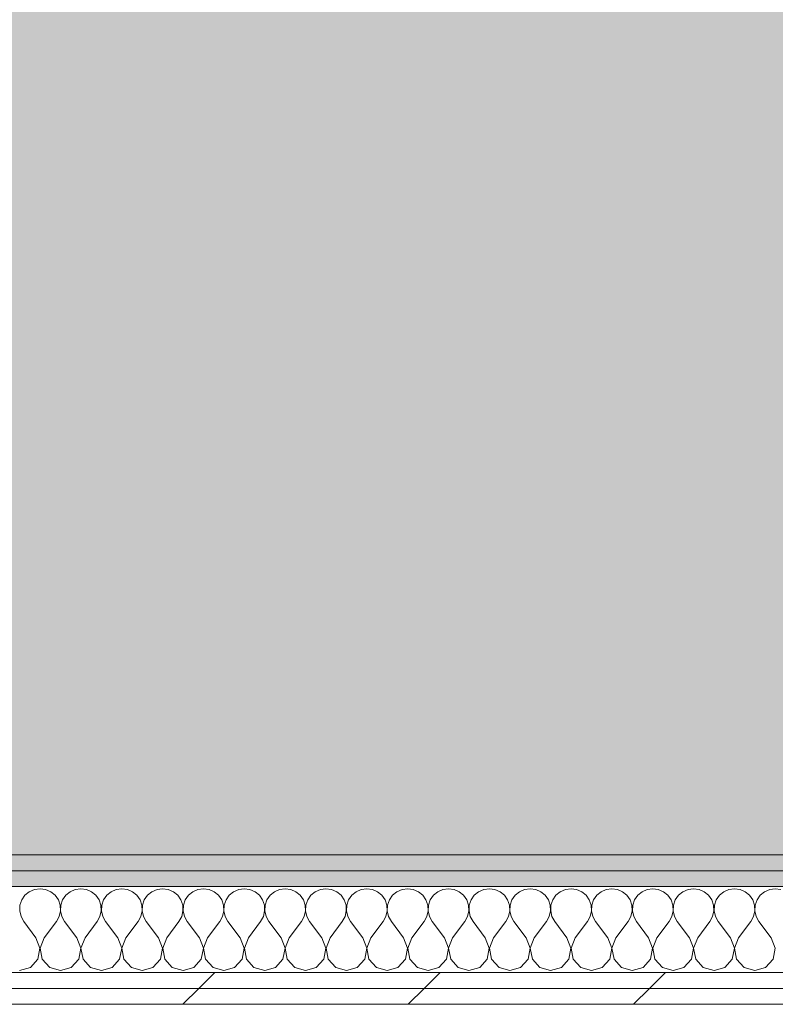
# Model space of a CAD drawing. Header units: millimetres. Extents: x -30280 to 19093, y -19284 to 4746.
# Tile 174 of 256: x -3417 to -2800, y -17072 to -16269. Entities that reach past the tile are written whole.
import ezdxf

# ---------------------------------------------------------------- set-up
doc = ezdxf.new("R2010")
doc.units = ezdxf.units.MM
doc.header["$MEASUREMENT"] = 0
doc.linetypes.add('Wipeout_Contour', pattern=[1000, 0, -1000])
doc.layers.add('Nuevo_07_CR_Cel Ras vinilic', color=7, linetype='Continuous')
doc.layers.add('Nuevo_08_E_Envans secs', color=7, linetype='Continuous')
for name, color, linetype, lineweight, true_color in [('Nuevo_07_CR_Cel Ras vinilic_Pluma_Nº__102', 7, 'Continuous', 5, 0xcccccc), ('Nuevo_07_CR_Cel Ras vinilic_Pluma_Nº__79', 7, 'Continuous', 5, 0xaaffd5), ('Nuevo_08_E_Envans secs_Pluma_Nº__102', 7, 'Continuous', 5, 0xcccccc), ('Nuevo_08_E_Envans secs_Pluma_Nº__177', 7, 'Continuous', 15, 0xf7e046), ('Nuevo_08_E_Envans secs_Pluma_Nº__79', 7, 'Continuous', 5, 0xaaffd5)]:
    doc.layers.add(name, color=color, linetype=linetype, lineweight=lineweight, true_color=true_color)
doc.layers.add('Nuevo_08_E_Envans secs_Pluma_Nº__1', color=7, linetype='Continuous', lineweight=5)
pattern_1 = [(45, (0, 0), (-183.8478, 183.8478), [195, -65]), (45, (7e-14, 183.85), (-183.8478, 183.8478), [195, -65])]

# ---------------------------------------------------------------- blocks, each defined once
blk = doc.blocks.new('*X766')
at = {"layer": 'Nuevo_08_E_Envans secs_Pluma_Nº__102', "color": 254, "linetype": 'Continuous', "lineweight": 5, "true_color": 0xcccccc}
for p, q in [((-3408.76, -16980.13), (-3412.3, -16983.07)), ((-3404.55, -16978.28), (-3408.76, -16980.13)), ((-3400, -16977.64), (-3404.55, -16978.28)), ((-3395.45, -16978.28), (-3400, -16977.64)), ((-3391.24, -16980.13), (-3395.45, -16978.28)), ((-3387.7, -16983.07), (-3391.24, -16980.13)), ((-3375.43, -16980.13), (-3378.97, -16983.07)), ((-3371.22, -16978.28), (-3375.43, -16980.13)), ((-3366.67, -16977.64), (-3371.22, -16978.28)), ((-3362.11, -16978.28), (-3366.67, -16977.64)), ((-3357.9, -16980.13), (-3362.11, -16978.28)), ((-3354.36, -16983.07), (-3357.9, -16980.13)), ((-3342.1, -16980.13), (-3345.64, -16983.07)), ((-3337.89, -16978.28), (-3342.1, -16980.13)), ((-3333.33, -16977.64), (-3337.89, -16978.28)), ((-3328.78, -16978.28), (-3333.33, -16977.64)), ((-3324.57, -16980.13), (-3328.78, -16978.28)), ((-3321.03, -16983.07), (-3324.57, -16980.13)), ((-3308.76, -16980.13), (-3312.3, -16983.07)), ((-3304.55, -16978.28), (-3308.76, -16980.13)), ((-3300, -16977.64), (-3304.55, -16978.28)), ((-3295.45, -16978.28), (-3300, -16977.64)), ((-3291.24, -16980.13), (-3295.45, -16978.28)), ((-3287.7, -16983.07), (-3291.24, -16980.13)), ((-3275.43, -16980.13), (-3278.97, -16983.07)), ((-3271.22, -16978.28), (-3275.43, -16980.13)), ((-3266.67, -16977.64), (-3271.22, -16978.28)), ((-3262.11, -16978.28), (-3266.67, -16977.64)), ((-3257.9, -16980.13), (-3262.11, -16978.28)), ((-3254.36, -16983.07), (-3257.9, -16980.13)), ((-3242.1, -16980.13), (-3245.64, -16983.07)), ((-3237.89, -16978.28), (-3242.1, -16980.13)), ((-3233.33, -16977.64), (-3237.89, -16978.28)), ((-3228.78, -16978.28), (-3233.33, -16977.64)), ((-3224.57, -16980.13), (-3228.78, -16978.28)), ((-3221.03, -16983.07), (-3224.57, -16980.13)), ((-3208.76, -16980.13), (-3212.3, -16983.07)), ((-3204.55, -16978.28), (-3208.76, -16980.13)), ((-3200, -16977.64), (-3204.55, -16978.28)), ((-3195.45, -16978.28), (-3200, -16977.64)), ((-3191.24, -16980.13), (-3195.45, -16978.28)), ((-3187.7, -16983.07), (-3191.24, -16980.13)), ((-3175.43, -16980.13), (-3178.97, -16983.07)), ((-3171.22, -16978.28), (-3175.43, -16980.13)), ((-3166.67, -16977.64), (-3171.22, -16978.28)), ((-3162.11, -16978.28), (-3166.67, -16977.64)), ((-3157.9, -16980.13), (-3162.11, -16978.28)), ((-3154.36, -16983.07), (-3157.9, -16980.13)), ((-3142.1, -16980.13), (-3145.64, -16983.07)), ((-3137.89, -16978.28), (-3142.1, -16980.13)), ((-3133.33, -16977.64), (-3137.89, -16978.28)), ((-3128.78, -16978.28), (-3133.33, -16977.64)), ((-3124.57, -16980.13), (-3128.78, -16978.28)), ((-3121.03, -16983.07), (-3124.57, -16980.13)), ((-3108.76, -16980.13), (-3112.3, -16983.07)), ((-3104.55, -16978.28), (-3108.76, -16980.13)), ((-3100, -16977.64), (-3104.55, -16978.28)), ((-3095.45, -16978.28), (-3100, -16977.64)), ((-3091.24, -16980.13), (-3095.45, -16978.28)), ((-3087.7, -16983.07), (-3091.24, -16980.13)), ((-3075.43, -16980.13), (-3078.97, -16983.07)), ((-3071.22, -16978.28), (-3075.43, -16980.13)), ((-3066.67, -16977.64), (-3071.22, -16978.28)), ((-3062.11, -16978.28), (-3066.67, -16977.64)), ((-3057.9, -16980.13), (-3062.11, -16978.28)), ((-3054.36, -16983.07), (-3057.9, -16980.13)), ((-3042.1, -16980.13), (-3045.64, -16983.07)), ((-3037.89, -16978.28), (-3042.1, -16980.13)), ((-3033.33, -16977.64), (-3037.89, -16978.28)), ((-3028.78, -16978.28), (-3033.33, -16977.64)), ((-3024.57, -16980.13), (-3028.78, -16978.28)), ((-3021.03, -16983.07), (-3024.57, -16980.13)), ((-3008.76, -16980.13), (-3012.3, -16983.07)), ((-3004.55, -16978.28), (-3008.76, -16980.13)), ((-3000, -16977.64), (-3004.55, -16978.28)), ((-2995.45, -16978.28), (-3000, -16977.64)), ((-2991.24, -16980.13), (-2995.45, -16978.28)), ((-2987.7, -16983.07), (-2991.24, -16980.13)), ((-2975.43, -16980.13), (-2978.97, -16983.07)), ((-2971.22, -16978.28), (-2975.43, -16980.13)), ((-2966.67, -16977.64), (-2971.22, -16978.28)), ((-2962.11, -16978.28), (-2966.67, -16977.64)), ((-2957.9, -16980.13), (-2962.11, -16978.28)), ((-2954.36, -16983.07), (-2957.9, -16980.13)), ((-2942.1, -16980.13), (-2945.64, -16983.07)), ((-2937.89, -16978.28), (-2942.1, -16980.13)), ((-2933.33, -16977.64), (-2937.89, -16978.28)), ((-2928.78, -16978.28), (-2933.33, -16977.64)), ((-2924.57, -16980.13), (-2928.78, -16978.28)), ((-2921.03, -16983.07), (-2924.57, -16980.13)), ((-2908.76, -16980.13), (-2912.3, -16983.07)), ((-2904.55, -16978.28), (-2908.76, -16980.13)), ((-2900, -16977.64), (-2904.55, -16978.28)), ((-2895.45, -16978.28), (-2900, -16977.64)), ((-2891.24, -16980.13), (-2895.45, -16978.28)), ((-2887.7, -16983.07), (-2891.24, -16980.13)), ((-2875.43, -16980.13), (-2878.97, -16983.07)), ((-2871.22, -16978.28), (-2875.43, -16980.13)), ((-2866.67, -16977.64), (-2871.22, -16978.28)), ((-2862.11, -16978.28), (-2866.67, -16977.64)), ((-2857.9, -16980.13), (-2862.11, -16978.28)), ((-2854.36, -16983.07), (-2857.9, -16980.13)), ((-2842.1, -16980.13), (-2845.64, -16983.07)), ((-2837.89, -16978.28), (-2842.1, -16980.13)), ((-2833.33, -16977.64), (-2837.89, -16978.28)), ((-2828.78, -16978.28), (-2833.33, -16977.64)), ((-2824.57, -16980.13), (-2828.78, -16978.28)), ((-2821.03, -16983.07), (-2824.57, -16980.13)), ((-2808.76, -16980.13), (-2812.3, -16983.07)), ((-2804.55, -16978.28), (-2808.76, -16980.13)), ((-2800, -16977.64), (-2804.55, -16978.28)), ((-2795.45, -16978.28), (-2800, -16977.64)), ((-3414.91, -16986.86), (-3416.38, -16991.21)), ((-3412.3, -16983.07), (-3414.91, -16986.86)), ((-3385.09, -16986.86), (-3387.7, -16983.07)), ((-3383.62, -16991.21), (-3385.09, -16986.86)), ((-3381.57, -16986.86), (-3383.04, -16991.21)), ((-3378.97, -16983.07), (-3381.57, -16986.86)), ((-3351.76, -16986.86), (-3354.36, -16983.07)), ((-3350.29, -16991.21), (-3351.76, -16986.86)), ((-3348.24, -16986.86), (-3349.71, -16991.21)), ((-3345.64, -16983.07), (-3348.24, -16986.86)), ((-3318.43, -16986.86), (-3321.03, -16983.07)), ((-3316.96, -16991.21), (-3318.43, -16986.86)), ((-3314.91, -16986.86), (-3316.38, -16991.21)), ((-3312.3, -16983.07), (-3314.91, -16986.86)), ((-3285.09, -16986.86), (-3287.7, -16983.07)), ((-3283.62, -16991.21), (-3285.09, -16986.86)), ((-3281.57, -16986.86), (-3283.04, -16991.21)), ((-3278.97, -16983.07), (-3281.57, -16986.86)), ((-3251.76, -16986.86), (-3254.36, -16983.07)), ((-3250.29, -16991.21), (-3251.76, -16986.86)), ((-3248.24, -16986.86), (-3249.71, -16991.21)), ((-3245.64, -16983.07), (-3248.24, -16986.86)), ((-3218.43, -16986.86), (-3221.03, -16983.07)), ((-3216.96, -16991.21), (-3218.43, -16986.86)), ((-3214.91, -16986.86), (-3216.38, -16991.21)), ((-3212.3, -16983.07), (-3214.91, -16986.86)), ((-3185.09, -16986.86), (-3187.7, -16983.07)), ((-3183.62, -16991.21), (-3185.09, -16986.86)), ((-3181.57, -16986.86), (-3183.04, -16991.21)), ((-3178.97, -16983.07), (-3181.57, -16986.86)), ((-3151.76, -16986.86), (-3154.36, -16983.07)), ((-3150.29, -16991.21), (-3151.76, -16986.86)), ((-3148.24, -16986.86), (-3149.71, -16991.21)), ((-3145.64, -16983.07), (-3148.24, -16986.86)), ((-3118.43, -16986.86), (-3121.03, -16983.07)), ((-3116.96, -16991.21), (-3118.43, -16986.86)), ((-3114.91, -16986.86), (-3116.38, -16991.21)), ((-3112.3, -16983.07), (-3114.91, -16986.86)), ((-3085.09, -16986.86), (-3087.7, -16983.07)), ((-3083.62, -16991.21), (-3085.09, -16986.86)), ((-3081.57, -16986.86), (-3083.04, -16991.21)), ((-3078.97, -16983.07), (-3081.57, -16986.86)), ((-3051.76, -16986.86), (-3054.36, -16983.07)), ((-3050.29, -16991.21), (-3051.76, -16986.86)), ((-3048.24, -16986.86), (-3049.71, -16991.21)), ((-3045.64, -16983.07), (-3048.24, -16986.86)), ((-3018.43, -16986.86), (-3021.03, -16983.07)), ((-3016.96, -16991.21), (-3018.43, -16986.86)), ((-3014.91, -16986.86), (-3016.38, -16991.21)), ((-3012.3, -16983.07), (-3014.91, -16986.86)), ((-2985.09, -16986.86), (-2987.7, -16983.07)), ((-2983.62, -16991.21), (-2985.09, -16986.86)), ((-2981.57, -16986.86), (-2983.04, -16991.21)), ((-2978.97, -16983.07), (-2981.57, -16986.86)), ((-2951.76, -16986.86), (-2954.36, -16983.07)), ((-2950.29, -16991.21), (-2951.76, -16986.86)), ((-2948.24, -16986.86), (-2949.71, -16991.21)), ((-2945.64, -16983.07), (-2948.24, -16986.86)), ((-2918.43, -16986.86), (-2921.03, -16983.07)), ((-2916.96, -16991.21), (-2918.43, -16986.86)), ((-2914.91, -16986.86), (-2916.38, -16991.21)), ((-2912.3, -16983.07), (-2914.91, -16986.86)), ((-2885.09, -16986.86), (-2887.7, -16983.07)), ((-2883.62, -16991.21), (-2885.09, -16986.86)), ((-2881.57, -16986.86), (-2883.04, -16991.21)), ((-2878.97, -16983.07), (-2881.57, -16986.86)), ((-2851.76, -16986.86), (-2854.36, -16983.07)), ((-2850.29, -16991.21), (-2851.76, -16986.86)), ((-2848.24, -16986.86), (-2849.71, -16991.21)), ((-2845.64, -16983.07), (-2848.24, -16986.86)), ((-2818.43, -16986.86), (-2821.03, -16983.07)), ((-2816.96, -16991.21), (-2818.43, -16986.86)), ((-2814.91, -16986.86), (-2816.38, -16991.21)), ((-2812.3, -16983.07), (-2814.91, -16986.86)), ((-3416.38, -16991.21), (-3416.6, -16995.81)), ((-3416.6, -16995.81), (-3415.56, -17000.28)), ((-3384.44, -17000.28), (-3383.4, -16995.81)), ((-3383.4, -16995.81), (-3383.62, -16991.21)), ((-3383.04, -16991.21), (-3383.27, -16995.81)), ((-3383.27, -16995.81), (-3382.23, -17000.28)), ((-3351.11, -17000.28), (-3350.07, -16995.81)), ((-3350.07, -16995.81), (-3350.29, -16991.21)), ((-3349.71, -16991.21), (-3349.93, -16995.81)), ((-3349.93, -16995.81), (-3348.89, -17000.28)), ((-3317.77, -17000.28), (-3316.73, -16995.81)), ((-3316.73, -16995.81), (-3316.96, -16991.21)), ((-3316.38, -16991.21), (-3316.6, -16995.81)), ((-3316.6, -16995.81), (-3315.56, -17000.28)), ((-3284.44, -17000.28), (-3283.4, -16995.81)), ((-3283.4, -16995.81), (-3283.62, -16991.21)), ((-3283.04, -16991.21), (-3283.27, -16995.81)), ((-3283.27, -16995.81), (-3282.23, -17000.28)), ((-3251.11, -17000.28), (-3250.07, -16995.81)), ((-3250.07, -16995.81), (-3250.29, -16991.21)), ((-3249.71, -16991.21), (-3249.93, -16995.81)), ((-3249.93, -16995.81), (-3248.89, -17000.28)), ((-3217.77, -17000.28), (-3216.73, -16995.81)), ((-3216.73, -16995.81), (-3216.96, -16991.21)), ((-3216.38, -16991.21), (-3216.6, -16995.81)), ((-3216.6, -16995.81), (-3215.56, -17000.28)), ((-3184.44, -17000.28), (-3183.4, -16995.81)), ((-3183.4, -16995.81), (-3183.62, -16991.21)), ((-3183.04, -16991.21), (-3183.27, -16995.81)), ((-3183.27, -16995.81), (-3182.23, -17000.28)), ((-3151.11, -17000.28), (-3150.07, -16995.81)), ((-3150.07, -16995.81), (-3150.29, -16991.21)), ((-3149.71, -16991.21), (-3149.93, -16995.81)), ((-3149.93, -16995.81), (-3148.89, -17000.28)), ((-3117.77, -17000.28), (-3116.73, -16995.81)), ((-3116.73, -16995.81), (-3116.96, -16991.21)), ((-3116.38, -16991.21), (-3116.6, -16995.81)), ((-3116.6, -16995.81), (-3115.56, -17000.28)), ((-3084.44, -17000.28), (-3083.4, -16995.81)), ((-3083.4, -16995.81), (-3083.62, -16991.21)), ((-3083.04, -16991.21), (-3083.27, -16995.81)), ((-3083.27, -16995.81), (-3082.23, -17000.28)), ((-3051.11, -17000.28), (-3050.07, -16995.81)), ((-3050.07, -16995.81), (-3050.29, -16991.21)), ((-3049.71, -16991.21), (-3049.93, -16995.81)), ((-3049.93, -16995.81), (-3048.89, -17000.28)), ((-3017.77, -17000.28), (-3016.73, -16995.81)), ((-3016.73, -16995.81), (-3016.96, -16991.21)), ((-3016.38, -16991.21), (-3016.6, -16995.81)), ((-3016.6, -16995.81), (-3015.56, -17000.28)), ((-2984.44, -17000.28), (-2983.4, -16995.81)), ((-2983.4, -16995.81), (-2983.62, -16991.21)), ((-2983.04, -16991.21), (-2983.27, -16995.81)), ((-2983.27, -16995.81), (-2982.23, -17000.28)), ((-2951.11, -17000.28), (-2950.07, -16995.81)), ((-2950.07, -16995.81), (-2950.29, -16991.21)), ((-2949.71, -16991.21), (-2949.93, -16995.81)), ((-2949.93, -16995.81), (-2948.89, -17000.28)), ((-2917.77, -17000.28), (-2916.73, -16995.81)), ((-2916.73, -16995.81), (-2916.96, -16991.21)), ((-2916.38, -16991.21), (-2916.6, -16995.81)), ((-2916.6, -16995.81), (-2915.56, -17000.28)), ((-2884.44, -17000.28), (-2883.4, -16995.81)), ((-2883.4, -16995.81), (-2883.62, -16991.21)), ((-2883.04, -16991.21), (-2883.27, -16995.81)), ((-2883.27, -16995.81), (-2882.23, -17000.28)), ((-2851.11, -17000.28), (-2850.07, -16995.81)), ((-2850.07, -16995.81), (-2850.29, -16991.21)), ((-2849.71, -16991.21), (-2849.93, -16995.81)), ((-2849.93, -16995.81), (-2848.89, -17000.28)), ((-2817.77, -17000.28), (-2816.73, -16995.81)), ((-2816.73, -16995.81), (-2816.96, -16991.21)), ((-2816.38, -16991.21), (-2816.6, -16995.81)), ((-2816.6, -16995.81), (-2815.56, -17000.28)), ((-3415.56, -17000.28), (-3413.33, -17004.31)), ((-3403.33, -17017.64), (-3413.33, -17004.31)), ((-3396.67, -17017.64), (-3386.67, -17004.31)), ((-3386.67, -17004.31), (-3384.44, -17000.28)), ((-3382.23, -17000.28), (-3380, -17004.31)), ((-3370, -17017.64), (-3380, -17004.31)), ((-3363.33, -17017.64), (-3353.33, -17004.31)), ((-3353.33, -17004.31), (-3351.11, -17000.28)), ((-3348.89, -17000.28), (-3346.67, -17004.31)), ((-3336.67, -17017.64), (-3346.67, -17004.31)), ((-3330, -17017.64), (-3320, -17004.31)), ((-3320, -17004.31), (-3317.77, -17000.28)), ((-3315.56, -17000.28), (-3313.33, -17004.31)), ((-3303.33, -17017.64), (-3313.33, -17004.31)), ((-3296.67, -17017.64), (-3286.67, -17004.31)), ((-3286.67, -17004.31), (-3284.44, -17000.28)), ((-3282.23, -17000.28), (-3280, -17004.31)), ((-3270, -17017.64), (-3280, -17004.31)), ((-3263.33, -17017.64), (-3253.33, -17004.31)), ((-3253.33, -17004.31), (-3251.11, -17000.28)), ((-3248.89, -17000.28), (-3246.67, -17004.31)), ((-3236.67, -17017.64), (-3246.67, -17004.31)), ((-3230, -17017.64), (-3220, -17004.31)), ((-3220, -17004.31), (-3217.77, -17000.28)), ((-3215.56, -17000.28), (-3213.33, -17004.31)), ((-3203.33, -17017.64), (-3213.33, -17004.31)), ((-3196.67, -17017.64), (-3186.67, -17004.31)), ((-3186.67, -17004.31), (-3184.44, -17000.28)), ((-3182.23, -17000.28), (-3180, -17004.31)), ((-3170, -17017.64), (-3180, -17004.31)), ((-3163.33, -17017.64), (-3153.33, -17004.31)), ((-3153.33, -17004.31), (-3151.11, -17000.28)), ((-3148.89, -17000.28), (-3146.67, -17004.31)), ((-3136.67, -17017.64), (-3146.67, -17004.31)), ((-3130, -17017.64), (-3120, -17004.31)), ((-3120, -17004.31), (-3117.77, -17000.28)), ((-3115.56, -17000.28), (-3113.33, -17004.31)), ((-3103.33, -17017.64), (-3113.33, -17004.31)), ((-3096.67, -17017.64), (-3086.67, -17004.31)), ((-3086.67, -17004.31), (-3084.44, -17000.28)), ((-3082.23, -17000.28), (-3080, -17004.31)), ((-3070, -17017.64), (-3080, -17004.31)), ((-3063.33, -17017.64), (-3053.33, -17004.31)), ((-3053.33, -17004.31), (-3051.11, -17000.28)), ((-3048.89, -17000.28), (-3046.67, -17004.31)), ((-3036.67, -17017.64), (-3046.67, -17004.31)), ((-3030, -17017.64), (-3020, -17004.31)), ((-3020, -17004.31), (-3017.77, -17000.28)), ((-3015.56, -17000.28), (-3013.33, -17004.31)), ((-3003.33, -17017.64), (-3013.33, -17004.31)), ((-2996.67, -17017.64), (-2986.67, -17004.31)), ((-2986.67, -17004.31), (-2984.44, -17000.28)), ((-2982.23, -17000.28), (-2980, -17004.31)), ((-2970, -17017.64), (-2980, -17004.31)), ((-2963.33, -17017.64), (-2953.33, -17004.31)), ((-2953.33, -17004.31), (-2951.11, -17000.28)), ((-2948.89, -17000.28), (-2946.67, -17004.31)), ((-2936.67, -17017.64), (-2946.67, -17004.31)), ((-2930, -17017.64), (-2920, -17004.31)), ((-2920, -17004.31), (-2917.77, -17000.28)), ((-2915.56, -17000.28), (-2913.33, -17004.31)), ((-2903.33, -17017.64), (-2913.33, -17004.31)), ((-2896.67, -17017.64), (-2886.67, -17004.31)), ((-2886.67, -17004.31), (-2884.44, -17000.28)), ((-2882.23, -17000.28), (-2880, -17004.31)), ((-2870, -17017.64), (-2880, -17004.31)), ((-2863.33, -17017.64), (-2853.33, -17004.31)), ((-2853.33, -17004.31), (-2851.11, -17000.28)), ((-2848.89, -17000.28), (-2846.67, -17004.31)), ((-2836.67, -17017.64), (-2846.67, -17004.31)), ((-2830, -17017.64), (-2820, -17004.31)), ((-2820, -17004.31), (-2817.77, -17000.28)), ((-2815.56, -17000.28), (-2813.33, -17004.31)), ((-2803.33, -17017.64), (-2813.33, -17004.31)), ((-3400.07, -17026.15), (-3403.33, -17017.64)), ((-3396.67, -17017.64), (-3399.93, -17026.15)), ((-3366.73, -17026.15), (-3370, -17017.64)), ((-3363.33, -17017.64), (-3366.6, -17026.15)), ((-3333.4, -17026.15), (-3336.67, -17017.64)), ((-3330, -17017.64), (-3333.27, -17026.15)), ((-3300.07, -17026.15), (-3303.33, -17017.64)), ((-3296.67, -17017.64), (-3299.93, -17026.15)), ((-3266.73, -17026.15), (-3270, -17017.64)), ((-3263.33, -17017.64), (-3266.6, -17026.15)), ((-3233.4, -17026.15), (-3236.67, -17017.64)), ((-3230, -17017.64), (-3233.27, -17026.15)), ((-3200.07, -17026.15), (-3203.33, -17017.64)), ((-3196.67, -17017.64), (-3199.93, -17026.15)), ((-3166.73, -17026.15), (-3170, -17017.64)), ((-3163.33, -17017.64), (-3166.6, -17026.15)), ((-3133.4, -17026.15), (-3136.67, -17017.64)), ((-3130, -17017.64), (-3133.27, -17026.15)), ((-3100.07, -17026.15), (-3103.33, -17017.64)), ((-3096.67, -17017.64), (-3099.93, -17026.15)), ((-3066.73, -17026.15), (-3070, -17017.64)), ((-3063.33, -17017.64), (-3066.6, -17026.15)), ((-3033.4, -17026.15), (-3036.67, -17017.64)), ((-3030, -17017.64), (-3033.27, -17026.15)), ((-3000.07, -17026.15), (-3003.33, -17017.64)), ((-2996.67, -17017.64), (-2999.93, -17026.15)), ((-2966.73, -17026.15), (-2970, -17017.64)), ((-2963.33, -17017.64), (-2966.6, -17026.15)), ((-2933.4, -17026.15), (-2936.67, -17017.64)), ((-2930, -17017.64), (-2933.27, -17026.15)), ((-2900.07, -17026.15), (-2903.33, -17017.64)), ((-2896.67, -17017.64), (-2899.93, -17026.15)), ((-2866.73, -17026.15), (-2870, -17017.64)), ((-2863.33, -17017.64), (-2866.6, -17026.15)), ((-2833.4, -17026.15), (-2836.67, -17017.64)), ((-2830, -17017.64), (-2833.27, -17026.15)), ((-2800.07, -17026.15), (-2803.33, -17017.64)), ((-3401.76, -17035.1), (-3400.07, -17026.15)), ((-3399.93, -17026.15), (-3398.24, -17035.1)), ((-3368.43, -17035.1), (-3366.73, -17026.15)), ((-3366.6, -17026.15), (-3364.91, -17035.1)), ((-3335.09, -17035.1), (-3333.4, -17026.15)), ((-3333.27, -17026.15), (-3331.57, -17035.1)), ((-3301.76, -17035.1), (-3300.07, -17026.15)), ((-3299.93, -17026.15), (-3298.24, -17035.1)), ((-3268.43, -17035.1), (-3266.73, -17026.15)), ((-3266.6, -17026.15), (-3264.91, -17035.1)), ((-3235.09, -17035.1), (-3233.4, -17026.15)), ((-3233.27, -17026.15), (-3231.57, -17035.1)), ((-3201.76, -17035.1), (-3200.07, -17026.15)), ((-3199.93, -17026.15), (-3198.24, -17035.1)), ((-3168.43, -17035.1), (-3166.73, -17026.15)), ((-3166.6, -17026.15), (-3164.91, -17035.1)), ((-3135.09, -17035.1), (-3133.4, -17026.15)), ((-3133.27, -17026.15), (-3131.57, -17035.1)), ((-3101.76, -17035.1), (-3100.07, -17026.15)), ((-3099.93, -17026.15), (-3098.24, -17035.1)), ((-3068.43, -17035.1), (-3066.73, -17026.15)), ((-3066.6, -17026.15), (-3064.91, -17035.1)), ((-3035.09, -17035.1), (-3033.4, -17026.15)), ((-3033.27, -17026.15), (-3031.57, -17035.1)), ((-3001.76, -17035.1), (-3000.07, -17026.15)), ((-2999.93, -17026.15), (-2998.24, -17035.1)), ((-2968.43, -17035.1), (-2966.73, -17026.15)), ((-2966.6, -17026.15), (-2964.91, -17035.1)), ((-2935.09, -17035.1), (-2933.4, -17026.15)), ((-2933.27, -17026.15), (-2931.57, -17035.1)), ((-2901.76, -17035.1), (-2900.07, -17026.15)), ((-2899.93, -17026.15), (-2898.24, -17035.1)), ((-2868.43, -17035.1), (-2866.73, -17026.15)), ((-2866.6, -17026.15), (-2864.91, -17035.1)), ((-2835.09, -17035.1), (-2833.4, -17026.15)), ((-2833.27, -17026.15), (-2831.57, -17035.1)), ((-2801.76, -17035.1), (-2800.07, -17026.15)), ((-3407.9, -17041.82), (-3401.76, -17035.1)), ((-3398.24, -17035.1), (-3392.1, -17041.82)), ((-3374.57, -17041.82), (-3368.43, -17035.1)), ((-3364.91, -17035.1), (-3358.76, -17041.82)), ((-3341.24, -17041.82), (-3335.09, -17035.1)), ((-3331.57, -17035.1), (-3325.43, -17041.82)), ((-3307.9, -17041.82), (-3301.76, -17035.1)), ((-3298.24, -17035.1), (-3292.1, -17041.82)), ((-3274.57, -17041.82), (-3268.43, -17035.1)), ((-3264.91, -17035.1), (-3258.76, -17041.82)), ((-3241.24, -17041.82), (-3235.09, -17035.1)), ((-3231.57, -17035.1), (-3225.43, -17041.82)), ((-3207.9, -17041.82), (-3201.76, -17035.1)), ((-3198.24, -17035.1), (-3192.1, -17041.82)), ((-3174.57, -17041.82), (-3168.43, -17035.1)), ((-3164.91, -17035.1), (-3158.76, -17041.82)), ((-3141.24, -17041.82), (-3135.09, -17035.1)), ((-3131.57, -17035.1), (-3125.43, -17041.82)), ((-3107.9, -17041.82), (-3101.76, -17035.1)), ((-3098.24, -17035.1), (-3092.1, -17041.82)), ((-3074.57, -17041.82), (-3068.43, -17035.1)), ((-3064.91, -17035.1), (-3058.76, -17041.82)), ((-3041.24, -17041.82), (-3035.09, -17035.1)), ((-3031.57, -17035.1), (-3025.43, -17041.82)), ((-3007.9, -17041.82), (-3001.76, -17035.1)), ((-2998.24, -17035.1), (-2992.1, -17041.82)), ((-2974.57, -17041.82), (-2968.43, -17035.1)), ((-2964.91, -17035.1), (-2958.76, -17041.82)), ((-2941.24, -17041.82), (-2935.09, -17035.1)), ((-2931.57, -17035.1), (-2925.43, -17041.82)), ((-2907.9, -17041.82), (-2901.76, -17035.1)), ((-2898.24, -17035.1), (-2892.1, -17041.82)), ((-2874.57, -17041.82), (-2868.43, -17035.1)), ((-2864.91, -17035.1), (-2858.76, -17041.82)), ((-2841.24, -17041.82), (-2835.09, -17035.1)), ((-2831.57, -17035.1), (-2825.43, -17041.82)), ((-2807.9, -17041.82), (-2801.76, -17035.1)), ((-3416.67, -17044.31), (-3407.9, -17041.82)), ((-3392.1, -17041.82), (-3383.33, -17044.31)), ((-3383.33, -17044.31), (-3374.57, -17041.82)), ((-3358.76, -17041.82), (-3350, -17044.31)), ((-3350, -17044.31), (-3341.24, -17041.82)), ((-3325.43, -17041.82), (-3316.67, -17044.31)), ((-3316.67, -17044.31), (-3307.9, -17041.82)), ((-3292.1, -17041.82), (-3283.33, -17044.31)), ((-3283.33, -17044.31), (-3274.57, -17041.82)), ((-3258.76, -17041.82), (-3250, -17044.31)), ((-3250, -17044.31), (-3241.24, -17041.82)), ((-3225.43, -17041.82), (-3216.67, -17044.31)), ((-3216.67, -17044.31), (-3207.9, -17041.82)), ((-3192.1, -17041.82), (-3183.33, -17044.31)), ((-3183.33, -17044.31), (-3174.57, -17041.82)), ((-3158.76, -17041.82), (-3150, -17044.31)), ((-3150, -17044.31), (-3141.24, -17041.82)), ((-3125.43, -17041.82), (-3116.67, -17044.31)), ((-3116.67, -17044.31), (-3107.9, -17041.82)), ((-3092.1, -17041.82), (-3083.33, -17044.31)), ((-3083.33, -17044.31), (-3074.57, -17041.82)), ((-3058.76, -17041.82), (-3050, -17044.31)), ((-3050, -17044.31), (-3041.24, -17041.82)), ((-3025.43, -17041.82), (-3016.67, -17044.31)), ((-3016.67, -17044.31), (-3007.9, -17041.82)), ((-2992.1, -17041.82), (-2983.33, -17044.31)), ((-2983.33, -17044.31), (-2974.57, -17041.82)), ((-2958.76, -17041.82), (-2950, -17044.31)), ((-2950, -17044.31), (-2941.24, -17041.82)), ((-2925.43, -17041.82), (-2916.67, -17044.31)), ((-2916.67, -17044.31), (-2907.9, -17041.82)), ((-2892.1, -17041.82), (-2883.33, -17044.31)), ((-2883.33, -17044.31), (-2874.57, -17041.82)), ((-2858.76, -17041.82), (-2850, -17044.31)), ((-2850, -17044.31), (-2841.24, -17041.82)), ((-2825.43, -17041.82), (-2816.67, -17044.31)), ((-2816.67, -17044.31), (-2807.9, -17041.82))]:
    blk.add_line(p, q, dxfattribs=at)
blk = doc.blocks.new('Muro_123_1', base_point=(-3842.41, -17083.98))
at = {"layer": 'Nuevo_08_E_Envans secs_Pluma_Nº__79', "linetype": 'Continuous', "lineweight": 5, "true_color": 0xaaffd5}
for points in [[(-3816.42, -16962.98), (-1743.22, -16962.98), (-1743.22, -16949.98), (-3816.41, -16949.98)], [(-3829.43, -16975.98), (-1743.22, -16975.98), (-1743.22, -16962.98), (-3829.42, -16962.98)]]:
    blk.add_hatch(color=121, dxfattribs=at).paths.add_polyline_path(points)
at = {"layer": 'Nuevo_08_E_Envans secs_Pluma_Nº__1', "color": 7, "linetype": 'Continuous', "lineweight": 5}
for p, q in [((-3816.42, -16962.98), (-1743.22, -16962.98)), ((-3829.43, -16975.98), (-1743.22, -16975.98))]:
    blk.add_line(p, q, dxfattribs=at)
at = {"layer": 'Nuevo_08_E_Envans secs_Pluma_Nº__1', "color": 7, "linetype": 'Continuous', "lineweight": 5, "flags": 128}
blk.add_lwpolyline([(-1743.22, -16949.98), (-3816.41, -16949.98)], dxfattribs=at)
at = {"color": 254, "linetype": 'Wipeout_Contour', "lineweight": 0, "ltscale": 69293.939169}
blk.add_wipeout([(-3842.41, -17071.98), (-1743.22, -17071.98), (-1743.22, -17058.98), (-3842.41, -17058.98)], dxfattribs=at).dxf.layer = 'Nuevo_08_E_Envans secs'
at = {"layer": 'Nuevo_08_E_Envans secs_Pluma_Nº__177', "linetype": 'Continuous', "lineweight": 15, "true_color": 0xf7e046}
h = blk.add_hatch(dxfattribs=at)
h.set_pattern_fill('Panellat_HPL_0001', color=53, style=0, pattern_type=2)
h.set_pattern_definition(pattern_1)
h.paths.add_polyline_path([(-3842.41, -17071.98), (-1743.22, -17071.98), (-1743.22, -17058.98), (-3842.41, -17058.98)])
at = {"layer": 'Nuevo_08_E_Envans secs_Pluma_Nº__1', "color": 7, "linetype": 'Continuous', "lineweight": 5}
blk.add_line((-3842.41, -17071.98), (-1743.22, -17071.98), dxfattribs=at)
at = {"color": 254, "linetype": 'Wipeout_Contour', "lineweight": 0, "ltscale": 69242.709302}
blk.add_wipeout([(-3842.41, -17058.98), (-1743.22, -17058.98), (-1743.22, -17045.98), (-3842.41, -17045.98)], dxfattribs=at).dxf.layer = 'Nuevo_08_E_Envans secs'
at = {"layer": 'Nuevo_08_E_Envans secs_Pluma_Nº__177', "linetype": 'Continuous', "lineweight": 15, "true_color": 0xf7e046}
h = blk.add_hatch(dxfattribs=at)
h.set_pattern_fill('Panellat_HPL_0001', color=53, style=0, pattern_type=2)
h.set_pattern_definition(pattern_1)
h.paths.add_polyline_path([(-3842.41, -17058.98), (-1743.22, -17058.98), (-1743.22, -17045.98), (-3842.41, -17045.98)])
at = {"layer": 'Nuevo_08_E_Envans secs_Pluma_Nº__1', "color": 7, "linetype": 'Continuous', "lineweight": 5}
for p, q in [((-3842.41, -17045.98), (-1743.22, -17045.98)), ((-3842.41, -17058.98), (-1743.22, -17058.98))]:
    blk.add_line(p, q, dxfattribs=at)
at = {"layer": 'Nuevo_08_E_Envans secs', "color": 7, "lineweight": 20}
blk.add_blockref('*X766', (0, 0), dxfattribs=at)
blk = doc.blocks.new('Forjado_315_1', base_point=(-3816.41, -16949.98))
at = {"layer": 'Nuevo_07_CR_Cel Ras vinilic_Pluma_Nº__79', "linetype": 'Continuous', "lineweight": 0, "true_color": 0x2a3f35}
blk.add_hatch(color=119, dxfattribs=at).paths.add_polyline_path([(-3816.41, -16949.98), (-1689.31, -16949.98), (-1687, -13808.56), (-3816.41, -13808.56)])
at = {"layer": 'Nuevo_07_CR_Cel Ras vinilic_Pluma_Nº__102', "color": 254, "linetype": 'Continuous', "lineweight": 5, "true_color": 0xcccccc, "flags": 128}
blk.add_lwpolyline([(-3816.41, -16949.98), (-1689.31, -16949.98), (-1687, -13808.56), (-3816.41, -13808.56)], close=True, dxfattribs=at)

msp = doc.modelspace()

# ---------------------------------------------------------------- block references
at = {"layer": 'Nuevo_08_E_Envans secs', "color": 7, "lineweight": 20}
msp.add_blockref('Muro_123_1', (-3842.41, -17083.98), dxfattribs=at)

# ---------------------------------------------------------------- next in the draw order: block references
at = {"layer": 'Nuevo_07_CR_Cel Ras vinilic', "color": 254, "linetype": 'Continuous', "lineweight": 5, "true_color": 0xcccccc}
msp.add_blockref('Forjado_315_1', (-3816.41, -16949.98), dxfattribs=at)

doc.saveas('drawing.dxf')
